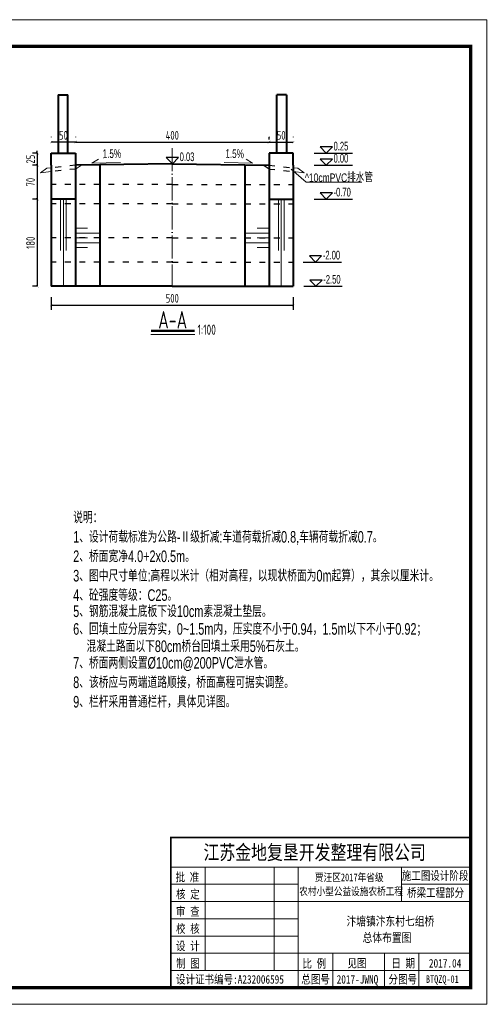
# Model space of a CAD drawing. Header units: inches. Extents: x 97745 to 142261, y 62673 to 100665.
# Tile 15 of 148: x 105792 to 106750, y 68337 to 70369. Entities that reach past the tile are written whole.
import ezdxf
from ezdxf.enums import TextEntityAlignment as Align

# ---------------------------------------------------------------- set-up
doc = ezdxf.new("R2010")
doc.units = ezdxf.units.IN
doc.header["$MEASUREMENT"] = 0
for name, pattern in [('ACAD_ISO03W100', [30, 12, -18]), ('ACAD_ISO04W100', [30, 24, -3, 0, -3]), ('DASHED', [0.75, 0.5, -0.25])]:
    doc.linetypes.add(name, pattern=pattern)
doc.layers.get('0').update_dxf_attribs({"lineweight": 15})
for name, color, linetype, lineweight in [('00、2粗实线', 1, 'Continuous', 40), ('00、4细实线', 4, 'Continuous', 18), ('00、5虚线', 2, 'DASHED', 18), ('BM1', 7, 'Continuous', 15), ('中心线', 3, 'ACAD_ISO04W100', 18), ('文字', 7, 'Continuous', 20), ('栏杆', 5, 'Continuous', 40), ('符号', 9, 'Continuous', 20), ('细线', 7, 'Continuous', 25), ('虚线', 2, 'ACAD_ISO03W100', 25)]:
    doc.layers.add(name, color=color, linetype=linetype, lineweight=lineweight)
for name, color, linetype in [('1', 7, 'Continuous'), ('dim', 4, 'Continuous'), ('断面标高标注', 3, 'Continuous')]:
    doc.layers.add(name, color=color, linetype=linetype)
doc.styles.add('03、he-e', font='hztxt_e.shx', dxfattribs={"width": 0.65, "bigfont": 'hztxt.shx'})
doc.styles.add('hz-e', font='hztxt_e.shx', dxfattribs={"width": 0.8, "height": 330, "bigfont": 'hztxt.shx'})
doc.styles.add('HZE', font='hztxt_e.shx', dxfattribs={"width": 0.75, "bigfont": 'hztxt.shx'})
doc.styles.add('HZTXT', font='tssdeng.shx', dxfattribs={"width": 0.75, "bigfont": 'hztxt.shx'})
doc.styles.get("Standard").update_dxf_attribs({"font": 'hztxt_e.shx', "width": 0.7, "bigfont": 'hztxt.shx'})
doc.styles.add('三级钢', font='tssdeng.shx', dxfattribs={"width": 0.7, "height": 30, "bigfont": 'hztxt.shx'})
doc.styles.add('图框', font='SIMFANG.TTF', dxfattribs={"width": 0.8, "height": 4})
doc.dimstyles.new('3', dxfattribs={"dimtxt": 25, "dimasz": 12, "dimexe": 10, "dimexo": 30, "dimgap": 5, "dimtad": 1, "dimdec": 0, "dimzin": 0, "dimdsep": 46, "dimtxsty": 'HZTXT', "dimblk": 'ARCHTICK', "dimcen": 0, "dimclrt": 7, "dimazin": 2, "dimtfac": 1, "dimtdec": 0, "dimtix": 1, "dimtmove": 2, "dimatfit": 3, "dimfxl": 250, "dimtolj": 1, "dimtzin": 0, "dimarcsym": 0})

# ---------------------------------------------------------------- blocks, each defined once
blk = doc.blocks.new('_ArchTick')
at = {"color": 0, "linetype": 'ByBlock', "const_width": 0.15}
blk.add_lwpolyline([(-0.5, -0.5), (0.5, 0.5)], dxfattribs=at)
blk = doc.blocks.new('*D902')
at = {"color": 0, "lineweight": -2}
for p, q in [((105827.4, 69998.8), (105818.5, 69998.8)), ((105828.5, 69998.8), (105828.5, 69818.8)), ((105827.4, 69818.8), (105818.5, 69818.8))]:
    blk.add_line(p, q, dxfattribs=at)
at = {"color": 0, "lineweight": -2, "xscale": 5, "yscale": 5, "zscale": 5}
for p, rotation in [((105828.5, 69998.8), 90), ((105828.5, 69818.8), 270)]:
    blk.add_blockref('_ArchTick', p, dxfattribs=dict(at, rotation=rotation))
at = {"color": 7, "insert": (105814.5, 69908.8), "char_height": 18, "attachment_point": 5, "rotation": 90, "style": 'HZTXT'}
blk.add_mtext('\\A1;180', dxfattribs=at)
blk = doc.blocks.new('*D903')
at = {"color": 0, "lineweight": -2}
for p, q in [((106307.4, 70127.1), (106307.4, 70126.5)), ((106307.4, 70116.5), (106357.4, 70116.5)), ((106357.4, 70127.1), (106357.4, 70126.5))]:
    blk.add_line(p, q, dxfattribs=at)
at = {"color": 0, "lineweight": -2, "xscale": 5, "yscale": 5, "zscale": 5, "rotation": 180}
blk.add_blockref('_ArchTick', (106307.4, 70116.5), dxfattribs=at)
at = {"color": 0, "lineweight": -2, "xscale": 5, "yscale": 5, "zscale": 5}
blk.add_blockref('_ArchTick', (106357.4, 70116.5), dxfattribs=at)
at = {"color": 7, "insert": (106332.4, 70130.5), "char_height": 18, "attachment_point": 5, "style": 'HZTXT'}
blk.add_mtext('\\A1;50', dxfattribs=at)
blk = doc.blocks.new('*D904')
at = {"color": 0, "lineweight": -2}
for p, q in [((105827.4, 70068.8), (105818.5, 70068.8)), ((105828.5, 70068.8), (105828.5, 69998.8)), ((105827.4, 69998.8), (105818.5, 69998.8))]:
    blk.add_line(p, q, dxfattribs=at)
at = {"color": 0, "lineweight": -2, "xscale": 5, "yscale": 5, "zscale": 5}
for p, rotation in [((105828.5, 70068.8), 90), ((105828.5, 69998.8), 270)]:
    blk.add_blockref('_ArchTick', p, dxfattribs=dict(at, rotation=rotation))
at = {"color": 7, "insert": (105814.5, 70033.8), "char_height": 18, "attachment_point": 5, "rotation": 90, "style": 'HZTXT'}
blk.add_mtext('\\A1;70', dxfattribs=at)
blk = doc.blocks.new('*D933')
at = {"color": 0, "lineweight": -2}
for p, q in [((105857.4, 69796.7), (105857.4, 69770.1)), ((106357.4, 69796.7), (106357.4, 69770.1)), ((105857.4, 69780.1), (106357.4, 69780.1))]:
    blk.add_line(p, q, dxfattribs=at)
at = {"color": 0, "lineweight": -2, "xscale": 5, "yscale": 5, "zscale": 5, "rotation": 180}
blk.add_blockref('_ArchTick', (105857.4, 69780.1), dxfattribs=at)
at = {"color": 0, "lineweight": -2, "xscale": 5, "yscale": 5, "zscale": 5}
blk.add_blockref('_ArchTick', (106357.4, 69780.1), dxfattribs=at)
at = {"color": 7, "insert": (106107.4, 69794.1), "char_height": 18, "attachment_point": 5, "style": 'HZTXT'}
blk.add_mtext('\\A1;500', dxfattribs=at)
blk = doc.blocks.new('*D934')
at = {"color": 0, "lineweight": -2}
for p, q in [((105907.4, 70127.1), (105907.4, 70126.5)), ((105907.4, 70116.5), (106307.4, 70116.5)), ((106307.4, 70122.1), (106307.4, 70126.5))]:
    blk.add_line(p, q, dxfattribs=at)
at = {"color": 0, "lineweight": -2, "xscale": 5, "yscale": 5, "zscale": 5, "rotation": 180}
blk.add_blockref('_ArchTick', (105907.4, 70116.5), dxfattribs=at)
at = {"color": 0, "lineweight": -2, "xscale": 5, "yscale": 5, "zscale": 5}
blk.add_blockref('_ArchTick', (106307.4, 70116.5), dxfattribs=at)
at = {"color": 7, "insert": (106107.4, 70130.5), "char_height": 18, "attachment_point": 5, "style": 'HZTXT'}
blk.add_mtext('\\A1;400', dxfattribs=at)
blk = doc.blocks.new('*D935')
at = {"color": 0, "lineweight": -2}
for p, q in [((105857.4, 70127.1), (105857.4, 70126.5)), ((105907.4, 70116.5), (105857.4, 70116.5)), ((105907.4, 70127.1), (105907.4, 70126.5))]:
    blk.add_line(p, q, dxfattribs=at)
at = {"color": 0, "lineweight": -2, "xscale": 5, "yscale": 5, "zscale": 5, "rotation": 180}
blk.add_blockref('_ArchTick', (105857.4, 70116.5), dxfattribs=at)
at = {"color": 0, "lineweight": -2, "xscale": 5, "yscale": 5, "zscale": 5}
blk.add_blockref('_ArchTick', (105907.4, 70116.5), dxfattribs=at)
at = {"color": 7, "insert": (105882.4, 70130.5), "char_height": 18, "attachment_point": 5, "style": 'HZTXT'}
blk.add_mtext('\\A1;50', dxfattribs=at)
blk = doc.blocks.new('*D986')
at = {"color": 0, "lineweight": -2}
for p, q in [((105828.5, 70093.8), (105828.5, 70098.8)), ((105827.4, 70093.8), (105818.5, 70093.8)), ((105828.5, 70093.8), (105828.5, 70068.8)), ((105827.4, 70068.8), (105818.5, 70068.8)), ((105828.5, 70068.8), (105828.5, 70063.8))]:
    blk.add_line(p, q, dxfattribs=at)
at = {"color": 0, "lineweight": -2, "xscale": 5, "yscale": 5, "zscale": 5}
for p, rotation in [((105828.5, 70093.8), 270), ((105828.5, 70068.8), 90)]:
    blk.add_blockref('_ArchTick', p, dxfattribs=dict(at, rotation=rotation))
at = {"color": 7, "insert": (105814.5, 70081.3), "char_height": 18, "attachment_point": 5, "rotation": 90, "style": 'HZTXT'}
blk.add_mtext('\\A1;25', dxfattribs=at)

msp = doc.modelspace()

# ---------------------------------------------------------------- linework, layer by layer
for p, q in [((105954.662, 70081.208), (105941.481, 70073.13)), ((106260.236, 70081.208), (106273.417, 70073.13)), ((105941.481, 70073.13), (106000.42, 70074.674)), ((106273.417, 70073.13), (106214.479, 70074.674)), ((106353.3, 70060.586), (106383.826, 70033.676)), ((106383.826, 70033.676), (106498.995, 70033.676))]:
    msp.add_line(p, q)
at = {"ltscale": 5}
msp.add_line((106153.834, 69719.155), (106063.108, 69719.155), dxfattribs=at)
at = {"layer": '00、2粗实线', "ltscale": 2}
for p, q in [((105857.449, 70068.842), (105857.449, 70093.842)), ((105857.449, 70093.842), (105907.449, 70093.842)), ((105907.449, 70093.842), (105907.449, 70068.842)), ((106357.449, 70093.842), (106307.449, 70093.842)), ((106307.449, 70093.842), (106307.449, 70068.842)), ((106357.449, 70068.842), (106357.449, 70093.842)), ((105857.449, 70068.842), (105857.449, 69818.842)), ((106107.449, 70071.842), (105907.449, 70068.842)), ((105907.449, 70068.842), (105907.449, 69818.842)), ((105957.449, 70068.842), (105957.449, 69818.842)), ((106107.449, 70071.842), (106307.449, 70068.842)), ((106257.449, 70068.842), (106257.449, 69818.842)), ((106307.449, 70068.842), (106307.449, 69818.842)), ((106357.449, 70068.842), (106357.449, 69818.842)), ((105907.449, 69998.842), (105857.449, 69998.842)), ((106307.449, 69998.842), (106357.449, 69998.842)), ((106107.449, 69818.842), (105857.449, 69818.842)), ((106107.449, 69818.842), (106357.449, 69818.842))]:
    msp.add_line(p, q, dxfattribs=at)
at = {"layer": '00、4细实线', "ltscale": 2}
for p, q in [((105835.283, 70053.222), (105848.463, 70062.566)), ((105857.447, 70055.577), (105835.283, 70053.222)), ((105857.449, 70063.522), (105848.463, 70062.566)), ((106357.449, 70063.522), (106366.435, 70062.566)), ((106357.451, 70055.577), (106379.615, 70053.222)), ((106379.615, 70053.222), (106366.435, 70062.566))]:
    msp.add_line(p, q, dxfattribs=at)
at = {"layer": '00、4细实线'}
for p, q in [((105876.684, 69998.842), (105876.684, 69892.701)), ((105882.449, 69998.842), (105882.449, 69818.842)), ((105888.214, 69998.842), (105888.214, 69892.701)), ((106326.684, 69998.842), (106326.684, 69892.701)), ((106332.449, 69998.842), (106332.449, 69818.842)), ((106338.214, 69998.842), (106338.214, 69892.701))]:
    msp.add_line(p, q, dxfattribs=at)
at = {"layer": '00、5虚线', "ltscale": 50}
msp.add_line((105907.449, 70060.891), (105919.805, 70068.842), dxfattribs=at)
at = {"layer": 'BM1', "color": 0, "linetype": 'Continuous'}
for p, q in [((106104.236, 68681.195), (106723.593, 68681.195)), ((106104.236, 68681.195), (106104.236, 68371.008)), ((106104.236, 68371.008), (106104.236, 68681.195)), ((106104.236, 68620.174), (106723.593, 68620.174)), ((106175.427, 68406.603), (106175.427, 68620.174)), ((106317.808, 68620.174), (106317.808, 68406.603)), ((106367.641, 68620.174), (106367.641, 68371.008)), ((106581.212, 68548.984), (106581.212, 68620.174)), ((106104.236, 68584.579), (106367.641, 68584.579)), ((106581.212, 68584.579), (106723.593, 68584.579)), ((106104.236, 68548.984), (106723.593, 68548.984)), ((106104.236, 68513.389), (106367.641, 68513.389)), ((106104.236, 68477.793), (106367.641, 68477.793)), ((106104.236, 68442.198), (106723.593, 68442.198)), ((106438.831, 68442.198), (106438.831, 68371.008)), ((106545.617, 68442.198), (106545.617, 68371.008)), ((106616.807, 68442.198), (106616.807, 68406.603)), ((106616.807, 68371.008), (106616.807, 68442.198)), ((106104.236, 68406.603), (106723.593, 68406.603))]:
    msp.add_line(p, q, dxfattribs=at)
at = {"layer": 'BM1', "const_width": 0.677}
msp.add_lwpolyline([(103884.392, 70368.825), (106757.447, 70368.825), (106757.447, 68337.154), (103884.392, 68337.154), (103884.392, 70368.825)], dxfattribs=at)
at = {"layer": 'BM1'}
msp.add_lwpolyline([(103884.392, 70368.825), (106757.447, 70368.825), (106757.447, 68337.154), (103884.392, 68337.154)], close=True, dxfattribs=at)
at = {"layer": 'BM1', "color": 0, "linetype": 'Continuous', "const_width": 6.771}
msp.add_lwpolyline([(103998.049, 68371.008), (103998.049, 70314.449), (106723.593, 70314.449), (106723.593, 68371.008)], close=True, dxfattribs=at)
at = {"layer": 'BM1', "color": 0, "linetype": 'Continuous', "const_width": 3.56}
msp.add_lwpolyline([(106723.593, 68681.195), (106104.236, 68681.195), (106104.236, 68371.008)], dxfattribs=at)
at = {"layer": 'dim'}
for p, q in [((106400.268, 70093.842), (106479.448, 70093.842)), ((106400.268, 70068.842), (106479.448, 70068.842)), ((106400.268, 69998.842), (106479.448, 69998.842))]:
    msp.add_line(p, q, dxfattribs=at)
for points in [[(106412.87, 70106.441), (106425.468, 70093.842), (106438.066, 70106.441)], [(106412.87, 70081.441), (106425.468, 70068.842), (106438.066, 70081.441)], [(106412.87, 70011.441), (106425.468, 69998.842), (106438.066, 70011.441)]]:
    msp.add_lwpolyline(points, close=True, dxfattribs=at)
at = {"layer": '中心线', "ltscale": 2}
msp.add_line((106107.449, 70104.321), (106107.449, 69818.842), dxfattribs=at)
at = {"layer": '断面标高标注'}
for p, q in [((106082.294, 70071.842), (106150.61, 70071.842)), ((106378.123, 69868.842), (106457.304, 69868.842)), ((106379.029, 69818.842), (106458.21, 69818.842))]:
    msp.add_line(p, q, dxfattribs=at)
for points in [[(106094.896, 70084.44), (106107.494, 70071.842), (106120.092, 70084.44)], [(106390.725, 69881.441), (106403.323, 69868.842), (106415.921, 69881.441)], [(106391.631, 69831.441), (106404.229, 69818.842), (106416.827, 69831.441)]]:
    msp.add_lwpolyline(points, close=True, dxfattribs=at)
at = {"layer": '栏杆'}
for p, q in [((105871.717, 70213.842), (105871.717, 70093.842)), ((105871.717, 70213.842), (105891.717, 70213.842)), ((105891.717, 70093.842), (105891.717, 70213.842)), ((106323.181, 70093.842), (106323.181, 70213.842)), ((106343.181, 70213.842), (106323.181, 70213.842)), ((106343.181, 70213.842), (106343.181, 70093.842))]:
    msp.add_line(p, q, dxfattribs=at)
at = {"layer": '符号'}
for p, q in [((105907.449, 69938.842), (105932.449, 69938.842)), ((106307.449, 69938.842), (106282.449, 69938.842)), ((105907.449, 69928.842), (105957.449, 69928.842)), ((105907.449, 69918.842), (105932.449, 69918.842)), ((106307.449, 69928.842), (106257.449, 69928.842)), ((106307.449, 69918.842), (106282.449, 69918.842)), ((105907.449, 69908.842), (105957.449, 69908.842)), ((105907.449, 69898.842), (105932.449, 69898.842)), ((106307.449, 69908.842), (106257.449, 69908.842)), ((106307.449, 69898.842), (106282.449, 69898.842))]:
    msp.add_line(p, q, dxfattribs=at)
at = {"layer": '细线', "ltscale": 5, "const_width": 4.8}
msp.add_lwpolyline([(106063.108, 69726.991), (106153.345, 69726.991)], dxfattribs=at)
at = {"layer": '虚线'}
for p, q in [((105907.449, 70060.891), (105857.447, 70055.577)), ((105907.449, 70068.842), (105857.449, 70063.522)), ((106307.449, 70060.891), (106295.093, 70068.842)), ((106307.449, 70068.842), (106357.449, 70063.522)), ((106307.449, 70060.891), (106357.451, 70055.577)), ((106107.449, 70028.842), (105857.449, 70028.842)), ((106107.449, 70028.842), (106357.449, 70028.842)), ((106107.449, 69988.842), (105857.449, 69988.842)), ((106107.449, 69988.842), (106357.449, 69988.842)), ((106107.449, 69918.842), (105857.449, 69918.842)), ((106107.449, 69918.842), (106357.449, 69918.842)), ((106107.449, 69868.842), (105857.449, 69868.842)), ((106107.449, 69868.842), (106357.449, 69868.842))]:
    msp.add_line(p, q, dxfattribs=at)

# ---------------------------------------------------------------- texts
at = {"ltscale": 5, "style": '三级钢', "width": 0.7}
msp.add_text('A-A', height=36, dxfattribs=at).set_placement((106108.226, 69731.629), align=Align.CENTER)
msp.add_text('1:100', height=21, dxfattribs=at).set_placement((106159.634, 69718.732))
at = {"style": 'hz-e', "width": 0.7}
for s, p in [('说明：', (105902.628, 69329.751)), ('1、设计荷载标准为公路-Ⅱ级折减:车道荷载折减0.8,车辆荷载折减0.7。', (105902.628, 69289.671)), ('2、桥面宽净4.0+2x0.5m。', (105902.628, 69249.591)), ('3、图中尺寸单位:高程以米计（相对高程，以现状桥面为0m起算），其余以厘米计。', (105902.628, 69209.511)), ('4、砼强度等级：C25。', (105902.628, 69169.431)), ('5、钢筋混凝土底板下设10cm素混凝土垫层。', (105902.628, 69136.15)), ('6、回填土应分层夯实，0~1.5m内，压实度不小于0.94，1.5m以下不小于0.92；', (105902.628, 69099.604)), ('混凝土路面以下80cm桥台回填土采用5%%%石灰土。', (105930.263, 69063.941)), ('7、桥面两侧设置%%C10cm@200PVC泄水管。', (105902.628, 69029.543)), ('8、该桥应与两端道路顺接，桥面高程可据实调整。', (105902.628, 68989.463)), ('9、栏杆采用普通栏杆，具体见详图。', (105902.628, 68949.383))]:
    msp.add_text(s, height=24, dxfattribs=at).set_placement(p)
at = {"layer": '1', "color": 7, "linetype": 'Continuous', "style": '图框', "width": 0.8}
for s, height, p in [('江苏金地复垦开发整理有限公司 ', 30.0739, (106171.822, 68635.478)), ('批 准', 17.5431, (106114.204, 68590.605)), ('贾汪区2017年省级', 15.9483, (106401.981, 68590.831)), ('核 定', 17.5431, (106115.099, 68555.194)), ('农村小型公益设施农桥工程', 15.94828, (106369.666, 68561.979)), ('审 查', 17.5431, (106115.099, 68519.598)), ('校 核', 17.5431, (106115.099, 68484.003)), ('设 计', 17.5431, (106115.099, 68448.408)), ('制 图', 17.5431, (106115.33, 68412.32)), ('比 例', 17.5431, (106376.32, 68412.132)), ('见图', 17.5431, (106469.307, 68412.756)), ('日 期', 17.5431, (106560.04, 68412.756)), ('2017.04', 17.5431, (106637.636, 68412.756)), ('设计证书编号:A232006595 ', 17.54311, (106115.111, 68379.492)), ('总图号', 17.5431, (106374.014, 68379.596)), ('2017-JWNQ', 17.5431, (106446.977, 68379.596)), ('分图号', 17.5431, (106554.142, 68379.596))]:
    msp.add_text(s, height=height, dxfattribs=at).set_placement(p)
at = {"layer": '1', "color": 7, "linetype": 'Continuous', "char_height": 17.5431, "width": 145.71151, "attachment_point": 5, "style": '图框'}
for s, insert in [('施工图设计阶段', (106650.284, 68601.338)), ('桥梁工程部分', (106651.313, 68566.066))]:
    msp.add_mtext(s, dxfattribs=dict(at, insert=insert))
at = {"layer": 'BM1', "color": 0, "linetype": 'Continuous', "style": '图框', "width": 0.8}
msp.add_text('BTQZQ-01', height=15.5746, dxfattribs=at).set_placement((106631.409, 68381.101))
at = {"layer": 'dim', "color": 3, "style": '03、he-e', "width": 0.65}
for s, p in [('0.25', (106440.588, 70093.842)), ('0.00', (106440.588, 70068.842)), ('-0.70', (106440.588, 69998.842))]:
    msp.add_text(s, height=18, dxfattribs=at).set_placement(p, align=Align.BOTTOM_LEFT)
at = {"layer": 'dim', "color": 3, "width": 0.7}
for s, rotation, p in [('1.5%%%', 1.5, (105963.639, 70077.869)), ('1.5%', 358.5, (106216.621, 70078.776))]:
    msp.add_text(s, height=18, rotation=rotation, dxfattribs=at).set_placement(p, align=Align.BOTTOM_LEFT)
at = {"layer": '文字', "ltscale": 2, "style": 'HZE', "width": 0.75}
msp.add_text('^ 10cmPVC排水管', height=17.5, dxfattribs=at).set_placement((106381.482, 70034.291))
at = {"layer": '文字', "linetype": 'Continuous', "style": '图框', "width": 0.8}
for s, p in [('汴塘镇汴东村七组桥', (106467.249, 68499.255)), ('总体布置图', (106500.603, 68465.391))]:
    msp.add_text(s, height=18.4698, dxfattribs=at).set_placement(p)
at = {"layer": '断面标高标注', "color": 3, "style": '03、he-e', "width": 0.65}
for s, p in [('0.03', (106122.614, 70071.842)), ('-2.00', (106418.443, 69868.842)), ('-2.50', (106419.349, 69818.842))]:
    msp.add_text(s, height=18, dxfattribs=at).set_placement(p, align=Align.BOTTOM_LEFT)

# ---------------------------------------------------------------- dimensions: what is measured, and where the dimension line sits
for base, p1, p2, angle, picture, middle in [((105857.449, 70116.549), (105907.449, 70097.112), (105857.449, 70097.112), 180, '*D935', (105882.449, 70130.549)), ((106307.449, 70116.549), (105907.449, 70097.112), (106307.449, 70092.112), 180, '*D934', (106107.449, 70130.549)), ((105828.466, 70068.842), (105857.449, 70093.842), (105857.449, 70068.842), 90, '*D986', (105814.466, 70081.342)), ((105828.466, 69998.842), (105857.449, 70068.842), (105857.449, 69998.842), 90, '*D904', (105814.466, 70033.842)), ((105828.466, 69818.842), (105857.449, 69998.842), (105857.449, 69818.842), 90, '*D902', (105814.466, 69908.842)), ((106357.449, 69780.051), (105857.449, 69826.67), (106357.449, 69826.67), 180, '*D933', (106107.449, 69794.051))]:
    dim = msp.add_linear_dim(base=base, p1=p1, p2=p2, angle=angle, dimstyle='3', override={"dimtxt": 18, "dimasz": 5})
    dim.commit()
    dim.dimension.update_dxf_attribs({"geometry": picture, "text_midpoint": middle})
dim = msp.add_linear_dim(base=(106357.449, 70116.549), p1=(106307.449, 70097.112), p2=(106357.449, 70097.112), dimstyle='3', override={"dimtxt": 18, "dimasz": 5})
dim.commit()
dim.dimension.update_dxf_attribs({"geometry": '*D903', "text_midpoint": (106332.449, 70130.549)})

doc.saveas('drawing.dxf')
